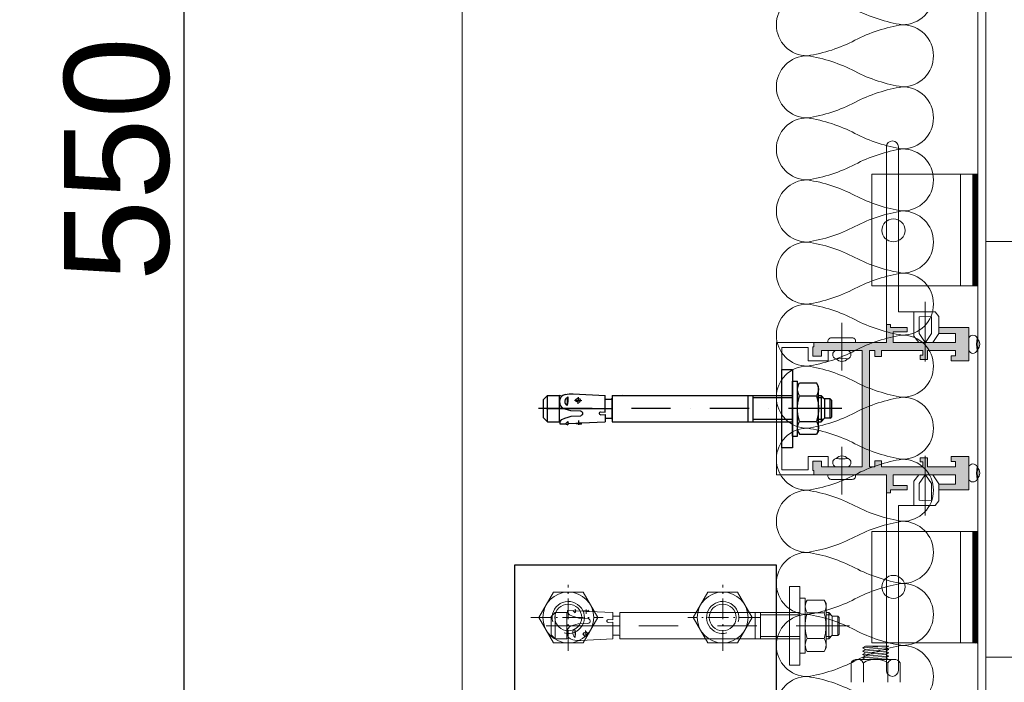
# Model space of a CAD drawing. Header units: millimetres. Extents: x 3652085 to 3778338, y -303702 to -273644.
# Tile 161 of 256: x 3679509 to 3679886, y -275873 to -275620. Entities that reach past the tile are written whole.
import ezdxf

# ---------------------------------------------------------------- set-up
doc = ezdxf.new("R2010")
doc.units = ezdxf.units.MM
doc.header["$PDMODE"] = 34
doc.linetypes.add('HIDDEN2', pattern=[4.7625, 3.175, -1.5875])
doc.linetypes.add('PKL', pattern=[6, 4, -1, 0, -1])
for name, color, linetype in [('!!!! BALCONY', 7, 'Continuous'), ('LOGO (ARCHAREA)', 7, 'Continuous'), ('N4PROFIILIT', 7, 'Continuous')]:
    doc.layers.add(name, color=color, linetype=linetype)
for name, color, linetype, lineweight in [('DETAIL    (HAUSART)', 110, 'Continuous', 5), ('DIM-03    (HAUSART)', 111, 'Continuous', 5), ('INSULATION (HAUSEART)', 31, 'Continuous', 15), ('SLAB    (HAUSART)', 8, 'Continuous', 20)]:
    doc.layers.add(name, color=color, linetype=linetype, lineweight=lineweight)
doc.styles.add('1-20 Eng HA', font='arial.ttf', dxfattribs={"height": 40})
doc.dimstyles.new('1-20 Eng HA', dxfattribs={"dimtxt": 40, "dimasz": 16, "dimexe": 16, "dimexo": 5, "dimgap": 5, "dimtad": 1, "dimdec": 0, "dimlfac": -1, "dimzin": 0, "dimdsep": 46, "dimtxsty": '1-20 Eng HA', "dimblk": 'OBLIQUE', "dimcen": 0.09, "dimdle": 16, "dimclrd": 256, "dimclre": 256, "dimclrt": 256, "dimadec": 0, "dimazin": 0, "dimtfac": 1, "dimtdec": 0, "dimtofl": 0, "dimtmove": 0, "dimatfit": 3, "dimldrblk": 'OBLIQUE', "dimfxl": 1, "dimtolj": 1, "dimtzin": 0, "dimlwe": 0, "dimarcsym": 0})
pattern_1 = [(225, (31171581.22297, -5169072.49272), (0.2245064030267, -0.2245064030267), []), (315, (31171581.22297, -5169072.49272), (0.6735192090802, -0.2245064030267), [0.79375, -0.47625])]

# ---------------------------------------------------------------- blocks, each defined once
blk = doc.blocks.new('A$C5DE97E85')
at = {"layer": 'N4PROFIILIT', "linetype": 'PKL', "lineweight": 0}
for p, q in [((0, 7.17), (0, -6.66)), ((-6.4, 0), (6.21, 0))]:
    blk.add_line(p, q, dxfattribs=at)
at = {"layer": 'N4PROFIILIT', "lineweight": 0}
for p, q in [((0, 5.63), (-4.86, 2.82)), ((0, 5.63), (4.86, 2.82)), ((-4.86, 2.82), (-4.86, 0)), ((4.86, 2.82), (4.86, 0)), ((-4.86, -2.82), (-4.86, 0)), ((4.86, -2.82), (4.86, 0)), ((0, -5.63), (-4.86, -2.82)), ((0, -5.63), (4.86, -2.82))]:
    blk.add_line(p, q, dxfattribs=at)
for radius in [4.86, 2.56]:
    blk.add_circle((0, 0), radius, dxfattribs=at)
blk.add_arc((0, 0), 3.07, 164.7449, 105.2551, dxfattribs=at)
blk = doc.blocks.new('_Oblique')
at = {"color": 0, "linetype": 'ByBlock', "lineweight": -2}
blk.add_line((-0.5, -0.5), (0.5, 0.5), dxfattribs=at)
blk = doc.blocks.new('*D216')
at = {"layer": 'Defpoints', "color": 0, "lineweight": 0, "transparency": 16777216}
for p in [(3679633.51, -275397.99), (3679572.06, -275947.99), (3679678.44, -275947.99)]:
    blk.add_point(p, dxfattribs=at)
at = {"layer": 'DIM-03    (HAUSART)', "lineweight": -2, "transparency": 16777216}
blk.add_line((3679572.06, -275381.99), (3679572.06, -275963.99), dxfattribs=at)
at = {"layer": 'DIM-03    (HAUSART)', "linetype": 'HIDDEN2', "lineweight": 0, "transparency": 16777216}
for p, q in [((3679628.51, -275397.99), (3679556.06, -275397.99)), ((3679673.44, -275947.99), (3679556.06, -275947.99))]:
    blk.add_line(p, q, dxfattribs=at)
at = {"layer": 'DIM-03    (HAUSART)', "lineweight": -2, "transparency": 16777216, "xscale": 16, "yscale": 16, "zscale": 16}
for p, rotation in [((3679572.06, -275397.99), 90), ((3679572.06, -275947.99), 270)]:
    blk.add_blockref('_Oblique', p, dxfattribs=dict(at, rotation=rotation))
at = {"layer": 'DIM-03    (HAUSART)', "transparency": 16777216, "insert": (3679546.64, -275672.99), "char_height": 40, "attachment_point": 5, "rotation": 90, "style": '1-20 Eng HA'}
blk.add_mtext('\\A1;550', dxfattribs=at)
blk = doc.blocks.new('Dubel_2')
for p, q in [((0, 15), (-4, 15)), ((-4, 15), (-4, -15)), ((0, -15), (0, 15)), ((-14, 8.5), (-13.25, 9.8)), ((-14, -8.5), (-14, 8.5)), ((-13.9, 8.25), (-14, 7.35)), ((-13.65, 9.05), (-13.9, 8.25)), ((-13.25, 9.8), (-13.65, 9.05)), ((-6.75, 9.8), (-13.25, 9.8)), ((-6.35, 9.05), (-6.75, 9.8)), ((-6, 8.5), (-6.75, 9.8)), ((-6.1, 8.25), (-6.35, 9.05)), ((-6, 7.35), (-6.1, 8.25)), ((-4, 10.5), (-6, 10.5)), ((-6, -10.5), (-6, 10.5)), ((-4, -10.5), (-4, 10.5)), ((-15, 5), (-16.34, 3.6)), ((-15.89, 4.1), (-14, 4.1)), ((-14, 5), (-15, 5)), ((-15, 5), (-15, -5)), ((-14, 7.35), (-13.9, 6.5)), ((-13.9, 6.5), (-13.65, 5.65)), ((-13.25, 4.9), (-13.7, 3)), ((-13.65, 5.65), (-13.25, 4.9)), ((-6.75, 4.9), (-13.25, 4.9)), ((-6.75, 4.9), (-6.35, 5.65)), ((-6.25, 3), (-6.75, 4.9)), ((-6.35, 5.65), (-6.1, 6.5)), ((-6.1, 6.5), (-6, 7.35)), ((64.83, 5), (-4, 5)), ((-4, 4.1), (11.05, 4.1)), ((11.05, 5), (11.05, -5)), ((13.05, 5), (13.05, -5)), ((60.98, 5.25), (60.98, 5.25)), ((64.83, 5), (64.83, -5)), ((64.83, 4), (64.93, 3.7)), ((64.83, -4), (64.83, 4)), ((79.67, 5.6), (67.53, 4.95)), ((67.53, -1.3), (67.53, 4.95)), ((77.22, 3.8), (76.87, 3.1)), ((78.12, 3.95), (77.22, 3.8)), ((77.87, 1.8), (77.72, 4.4)), ((78.72, 3.45), (78.12, 3.95)), ((81.22, 5.6), (79.67, 5.6)), ((82.77, 5.35), (81.22, 5.6)), ((81.82, 4.5), (81.77, 2.8)), ((82.32, 4.05), (81.82, 4.5)), ((82.02, 1.15), (81.82, 4.5)), ((82.67, 3.5), (82.32, 4.05)), ((82.77, 5.35), (83.62, 5.05)), ((83.62, 5.05), (84.37, 4.45)), ((84.02, 4.8), (85.02, 5)), ((84.37, 4.45), (84.82, 3.6)), ((89.52, 5), (85.02, 5)), ((85.02, 5), (85.02, -5)), ((91.02, 3.5), (89.52, 5)), ((89.52, -5), (89.52, 5)), ((-22.89, 0), (-2.5, 0)), ((-18.94, 3.2), (-18.44, 3.7)), ((-18.94, 3.2), (-18.94, -3.2)), ((-18.44, -3.7), (-18.44, 3.7)), ((-18.44, 3.7), (-16.34, 3.7)), ((-16.34, 3.6), (-16.34, -3.6)), ((-13.7, 3), (-13.95, 1)), ((-13.95, 1), (-13.95, -1)), ((-6, 1), (-6.25, 3)), ((-6, -1), (-6, 1)), ((5, 0), (5, 0)), ((12.5, 0), (27.49, 0)), ((34.99, 0), (34.99, 0)), ((42.49, 0), (57.48, 0)), ((64.93, 3.7), (65.18, 3.6)), ((89.97, 0), (64.98, 0)), ((64.98, 0), (64.98, 0)), ((67.53, 3.6), (65.18, 3.6)), ((72.48, 0), (92.92, 0)), ((79.17, 3.25), (76.47, 3.1)), ((76.87, 3.1), (77.62, 2.35)), ((77.62, 2.35), (78.62, 2.75)), ((78.62, 2.75), (78.72, 3.45)), ((81.77, 2.8), (82.02, 1.15)), ((82.02, 1.15), (82.47, 1.6)), ((82.47, 1.6), (82.72, 2.2)), ((83.87, 0.3), (82.47, -0.2)), ((82.77, 2.85), (82.67, 3.5)), ((82.72, 2.2), (82.77, 2.85)), ((84.67, 1.2), (83.87, 0.3)), ((84.97, 2.65), (84.67, 1.2)), ((84.82, 3.6), (84.97, 2.65)), ((91.02, -3.5), (91.02, 3.5)), ((92.92, 0), (92.92, 0)), ((-18.44, -3.7), (-18.94, -3.2)), ((-18.44, -3.7), (-16.34, -3.7)), ((-15, -5), (-16.34, -3.6)), ((-13.95, -1), (-13.7, -2.95)), ((-13.7, -2.95), (-13.25, -4.9)), ((-6.75, -4.9), (-6.25, -2.95)), ((-6.25, -2.95), (-6, -1)), ((64.93, -3.7), (64.83, -4)), ((65.18, -3.6), (64.93, -3.7)), ((67.53, -3.6), (65.18, -3.6)), ((69.23, -1.2), (67.53, -1.3)), ((69.23, -2.4), (67.53, -2.3)), ((67.53, -2.3), (67.53, -5.05)), ((69.53, -1.35), (69.23, -1.2)), ((69.23, -2.4), (69.53, -2.25)), ((69.73, -1.65), (69.53, -1.35)), ((69.53, -2.25), (69.73, -1.95)), ((69.73, -1.95), (69.73, -1.65)), ((76.17, -1.55), (76.12, -1.9)), ((76.12, -1.9), (76.22, -2.25)), ((76.32, -1.2), (76.17, -1.55)), ((76.22, -2.25), (76.47, -2.55)), ((76.62, -1), (76.32, -1.2)), ((76.47, -2.55), (76.77, -2.7)), ((76.97, -0.9), (76.62, -1)), ((80.52, -2.9), (76.77, -2.7)), ((80.77, -0.7), (76.97, -0.9)), ((81.67, -3.3), (80.52, -2.9)), ((81.62, -0.45), (80.77, -0.7)), ((82.47, -0.2), (81.62, -0.45)), ((82.87, -3.65), (81.67, -3.3)), ((84.02, -4.15), (82.87, -3.65)), ((89.52, -5), (91.02, -3.5)), ((-15.89, -4.1), (-14, -4.1)), ((-14, -5), (-15, -5)), ((-13.9, -6.5), (-14, -7.35)), ((-14, -7.35), (-13.9, -8.2)), ((-13.65, -5.65), (-13.9, -6.5)), ((-13.25, -4.9), (-13.65, -5.65)), ((-6.75, -4.9), (-13.25, -4.9)), ((-6.35, -5.65), (-6.75, -4.9)), ((-6.1, -6.5), (-6.35, -5.65)), ((-6, -7.35), (-6.1, -6.5)), ((-6.1, -8.2), (-6, -7.35)), ((-4, -4.1), (11.05, -4.1)), ((64.83, -5), (-4, -5)), ((13, -5), (13.05, -5)), ((76.57, -5.45), (67.53, -5.05)), ((76.62, -5.5), (76.57, -5.45)), ((76.67, -5.55), (76.62, -5.5)), ((77.67, -5.45), (76.67, -5.45)), ((76.67, -5.55), (76.72, -5.9)), ((78.62, -5.65), (76.72, -5.9)), ((77.72, -4.55), (77.67, -6.25)), ((78.62, -5.55), (77.67, -5.45)), ((78.72, -5.55), (78.62, -5.65)), ((81.62, -5.7), (78.72, -5.55)), ((81.82, -4.95), (81.62, -5.7)), ((81.62, -5.7), (81.72, -6.2)), ((81.82, -4.95), (81.72, -6.2)), ((82.62, -5.75), (81.72, -6.2)), ((82.62, -5.75), (81.82, -4.95)), ((84.77, -5.85), (82.62, -5.75)), ((84.82, -5.05), (84.02, -4.15)), ((84.82, -5.05), (84.77, -5.85)), ((84.82, -4.95), (85.02, -5)), ((89.52, -5), (85.02, -5)), ((-14, -8.5), (-13.25, -9.8)), ((-13.9, -8.2), (-13.65, -9.05)), ((-13.65, -9.05), (-13.25, -9.8)), ((-6.75, -9.8), (-13.25, -9.8)), ((-6, -8.5), (-6.75, -9.8)), ((-6.75, -9.8), (-6.35, -9.05)), ((-6.35, -9.05), (-6.1, -8.2)), ((-4, -10.5), (-6, -10.5)), ((-4, -15), (0, -15))]:
    blk.add_line(p, q)
blk = doc.blocks.new('*U190')
at = {"color": 7, "linetype": 'Continuous', "lineweight": 0}
for points in [[(0, 15), (4, 15)], [(0, -14.99), (0, 15)], [(4, 15), (4, -14.99)], [(4, 10.5), (6, 10.5)], [(4, -10.5), (4, 10.5)], [(6, -10.5), (6, 10.5)], [(6, 8.5), (6.75, 9.8)], [(6, 7.35), (6.1, 8.25)], [(6.1, 8.25), (6.35, 9.05)], [(6.35, 9.05), (6.75, 9.8)], [(6.75, 9.8), (13.25, 9.8)], [(13.25, 9.8), (13.65, 9.05)], [(14, 8.5), (13.25, 9.8)], [(13.65, 9.05), (13.9, 8.25)], [(13.9, 8.25), (14, 7.35)], [(14, -8.5), (14, 8.5)], [(-91.02, 3.5), (-89.52, 5)], [(-89.52, 5), (-85.02, 5)], [(-89.52, -5), (-89.52, 5)], [(-84.02, 4.8), (-85.02, 5)], [(-85.02, 5), (-85.02, -5)], [(-84.37, 4.45), (-84.82, 3.6)], [(-83.62, 5.05), (-84.37, 4.45)], [(-82.77, 5.35), (-83.62, 5.05)], [(-82.77, 5.35), (-81.22, 5.6)], [(-82.67, 3.5), (-82.32, 4.05)], [(-82.32, 4.05), (-81.82, 4.5)], [(-82.02, 1.15), (-81.82, 4.5)], [(-81.82, 4.5), (-81.77, 2.8)], [(-81.22, 5.6), (-79.67, 5.6)], [(-79.67, 5.6), (-67.53, 4.95)], [(-78.72, 3.45), (-78.12, 3.95)], [(-78.12, 3.95), (-77.22, 3.8)], [(-77.87, 1.8), (-77.72, 4.4)], [(-77.22, 3.8), (-76.87, 3.1)], [(-67.53, -1.3), (-67.53, 4.95)], [(-64.83, 4), (-64.93, 3.7)], [(-64.83, 5), (-64.83, -5)], [(-64.83, 5), (4, 5)], [(-64.83, -4), (-64.83, 4)], [(-13.05, 5), (-13.05, -5)], [(-11.05, 5), (-11.05, -5)], [(4, 4.1), (-11.05, 4.1)], [(6.1, 6.5), (6, 7.35)], [(6.35, 5.65), (6.1, 6.5)], [(6.25, 3), (6.75, 4.9)], [(6.75, 4.9), (6.35, 5.65)], [(6.75, 4.9), (13.25, 4.9)], [(13.65, 5.65), (13.25, 4.9)], [(13.25, 4.9), (13.7, 3)], [(13.9, 6.5), (13.65, 5.65)], [(14, 7.35), (13.9, 6.5)], [(14, 5), (15, 5)], [(15.89, 4.1), (14, 4.1)], [(15, 5), (16.34, 3.6)], [(15, 5), (15, -5)], [(-72.48, 0), (-92.92, 0)], [(-91.02, -3.5), (-91.02, 3.5)], [(-89.97, 0), (-64.98, 0)], [(-84.82, 3.6), (-84.97, 2.65)], [(-84.97, 2.65), (-84.67, 1.2)], [(-84.67, 1.2), (-83.87, 0.3)], [(-83.87, 0.3), (-82.47, -0.2)], [(-82.77, 2.85), (-82.67, 3.5)], [(-82.72, 2.2), (-82.77, 2.85)], [(-82.47, 1.6), (-82.72, 2.2)], [(-82.02, 1.15), (-82.47, 1.6)], [(-81.77, 2.8), (-82.02, 1.15)], [(-79.17, 3.25), (-76.47, 3.1)], [(-78.62, 2.75), (-78.72, 3.45)], [(-77.62, 2.35), (-78.62, 2.75)], [(-76.87, 3.1), (-77.62, 2.35)], [(-67.53, 3.6), (-65.18, 3.6)], [(-64.93, 3.7), (-65.18, 3.6)], [(-42.49, 0), (-57.48, 0)], [(-12.5, 0), (-27.49, 0)], [(22.89, 0), (2.5, 0)], [(6, 1), (6.25, 3)], [(6, -1), (6, 1)], [(13.7, 3), (13.95, 1)], [(13.95, 1), (13.95, -1)], [(18.44, 3.7), (16.34, 3.7)], [(16.34, 3.6), (16.34, -3.6)], [(18.94, 3.2), (18.44, 3.7)], [(18.44, -3.7), (18.44, 3.7)], [(18.94, 3.2), (18.94, -3.2)], [(-89.52, -5), (-91.02, -3.5)], [(-84.02, -4.15), (-82.87, -3.65)], [(-82.87, -3.65), (-81.67, -3.3)], [(-82.47, -0.2), (-81.62, -0.45)], [(-81.67, -3.3), (-80.52, -2.9)], [(-81.62, -0.45), (-80.77, -0.7)], [(-80.77, -0.7), (-76.97, -0.9)], [(-80.52, -2.9), (-76.77, -2.7)], [(-76.97, -0.9), (-76.62, -1)], [(-76.47, -2.55), (-76.77, -2.7)], [(-76.62, -1), (-76.32, -1.2)], [(-76.22, -2.25), (-76.47, -2.55)], [(-76.32, -1.2), (-76.17, -1.55)], [(-76.12, -1.9), (-76.22, -2.25)], [(-76.17, -1.55), (-76.12, -1.9)], [(-69.73, -1.65), (-69.53, -1.35)], [(-69.73, -1.95), (-69.73, -1.65)], [(-69.53, -2.25), (-69.73, -1.95)], [(-69.53, -1.35), (-69.23, -1.2)], [(-69.23, -2.4), (-69.53, -2.25)], [(-69.23, -1.2), (-67.53, -1.3)], [(-69.23, -2.4), (-67.53, -2.3)], [(-67.53, -2.3), (-67.53, -5.05)], [(-67.53, -3.6), (-65.18, -3.6)], [(-65.18, -3.6), (-64.93, -3.7)], [(-64.93, -3.7), (-64.83, -4)], [(6.25, -2.95), (6, -1)], [(6.75, -4.9), (6.25, -2.95)], [(13.7, -2.95), (13.25, -4.9)], [(13.95, -1), (13.7, -2.95)], [(15, -5), (16.34, -3.6)], [(18.44, -3.7), (16.34, -3.7)], [(18.44, -3.7), (18.94, -3.2)], [(-89.52, -5), (-85.02, -5)], [(-84.82, -4.95), (-85.02, -5)], [(-84.82, -5.05), (-84.02, -4.15)], [(-84.82, -5.05), (-84.77, -5.85)], [(-84.77, -5.85), (-82.62, -5.75)], [(-82.62, -5.75), (-81.82, -4.95)], [(-82.62, -5.75), (-81.72, -6.2)], [(-81.82, -4.95), (-81.62, -5.7)], [(-81.82, -4.95), (-81.72, -6.2)], [(-81.62, -5.7), (-81.72, -6.2)], [(-81.62, -5.7), (-78.72, -5.55)], [(-78.72, -5.55), (-78.62, -5.65)], [(-78.62, -5.55), (-77.67, -5.45)], [(-78.62, -5.65), (-76.72, -5.9)], [(-77.72, -4.55), (-77.67, -6.25)], [(-77.67, -5.45), (-76.67, -5.45)], [(-76.67, -5.55), (-76.72, -5.9)], [(-76.67, -5.55), (-76.62, -5.5)], [(-76.62, -5.5), (-76.57, -5.45)], [(-76.57, -5.45), (-67.53, -5.05)], [(-64.83, -5), (4, -5)], [(-13, -5), (-13.05, -5)], [(4, -4.1), (-11.05, -4.1)], [(6, -7.35), (6.1, -6.5)], [(6.1, -8.2), (6, -7.35)], [(6.1, -6.5), (6.35, -5.65)], [(6.35, -5.65), (6.75, -4.9)], [(6.75, -4.9), (13.25, -4.9)], [(13.25, -4.9), (13.65, -5.65)], [(13.65, -5.65), (13.9, -6.5)], [(13.9, -6.5), (14, -7.35)], [(14, -7.35), (13.9, -8.2)], [(15.89, -4.1), (14, -4.1)], [(14, -5), (15, -5)], [(4, -10.5), (6, -10.5)], [(6, -8.5), (6.75, -9.8)], [(6.35, -9.05), (6.1, -8.2)], [(6.75, -9.8), (6.35, -9.05)], [(6.75, -9.8), (13.25, -9.8)], [(14, -8.5), (13.25, -9.8)], [(13.65, -9.05), (13.25, -9.8)], [(13.9, -8.2), (13.65, -9.05)], [(4, -14.99), (0, -14.99)]]:
    blk.add_lwpolyline(points, dxfattribs=at)

msp = doc.modelspace()

# ---------------------------------------------------------------- hatches: boundary and pattern name
at = {"layer": '!!!! BALCONY', "linetype": 'Continuous', "lineweight": 13}
h = msp.add_hatch(dxfattribs=at)
h.set_pattern_fill('NET', color=252, scale=50, angle=360, style=0)
h.set_pattern_definition([(360, (3876703.29, -411435.73), (8e-14, 158.75), []), (90, (3876703.29, -411435.73), (-158.75, 9e-14), [])])
edge = h.paths.add_edge_path()
edge.add_line((3680526.49, -277142.43), (3680641.23, -277142.43))
edge.add_line((3680641.23, -277142.43), (3680641.23, -277007.45))
edge.add_line((3680641.23, -277007.45), (3680641.23, -277001.38))
edge.add_line((3680641.23, -277001.38), (3680641.23, -276991.38))
edge.add_line((3680641.23, -276991.38), (3680641.23, -276968.2))
edge.add_line((3680641.23, -276968.2), (3680641.23, -276542.2))
edge.add_line((3680641.23, -276542.2), (3680641.23, -276515.38))
edge.add_line((3680641.23, -276515.38), (3680641.23, -276491.8))
edge.add_line((3680641.23, -276491.8), (3680641.23, -276468.46))
edge.add_line((3680641.23, -276468.46), (3680641.23, -276300.34))
edge.add_line((3680641.23, -276300.34), (3680641.23, -276257.42))
edge.add_line((3680641.23, -276257.42), (3680641.23, -275991.99))
edge.add_line((3680641.23, -275991.99), (3680641.23, -275859.99))
edge.add_line((3680641.23, -275859.99), (3680641.23, -275327.99))
edge.add_line((3680641.23, -275327.99), (3679924.56, -275327.99))
edge.add_line((3679924.56, -275327.99), (3679878.45, -275327.99))
edge.add_line((3679878.45, -275327.99), (3679878.45, -275961))
edge.add_line((3679878.45, -275961), (3679798.43, -275961))
edge.add_line((3679798.43, -275961), (3679798.43, -275991.99))
edge.add_line((3679798.43, -275991.99), (3679798.43, -275991.99))
edge.add_line((3679798.43, -275991.99), (3679798.44, -276019.38))
edge.add_line((3679798.44, -276019.38), (3679798.45, -276671.49))
edge.add_line((3679798.45, -276671.49), (3679798.46, -276673.23))
edge.add_line((3679798.46, -276673.23), (3679798.46, -276714.99))
edge.add_line((3679798.46, -276714.99), (3679798.46, -276721.77))
edge.add_line((3679798.46, -276721.77), (3679798.45, -276728.49))
edge.add_line((3679798.45, -276728.49), (3679798.45, -276744.99))
edge.add_line((3679798.45, -276744.99), (3679798.47, -276744.99))
edge.add_arc((3679799.97, -276747.57), 2.99, 60.6662, 120.1949, ccw=False)
edge.add_line((3679801.43, -276744.97), (3679801.43, -276744.99))
edge.add_line((3679801.43, -276744.99), (3679810.63, -276744.99))
edge.add_line((3679810.63, -276744.99), (3679810.64, -276744.99))
edge.add_line((3679810.64, -276744.99), (3679819.54, -276744.99))
edge.add_line((3679819.54, -276744.99), (3679819.54, -276744.99))
edge.add_line((3679819.54, -276744.99), (3679822.77, -276744.99))
edge.add_line((3679822.77, -276744.99), (3679822.77, -276744.99))
edge.add_line((3679822.77, -276744.99), (3679828.1, -276744.99))
edge.add_line((3679828.1, -276744.99), (3679828.1, -276744.99))
edge.add_line((3679828.1, -276744.99), (3679831.24, -276744.99))
edge.add_line((3679831.24, -276744.99), (3679831.24, -276744.99))
edge.add_line((3679831.24, -276744.99), (3679836.94, -276744.99))
edge.add_line((3679836.94, -276744.99), (3679836.94, -276744.99))
edge.add_line((3679836.94, -276744.99), (3679844.54, -276744.99))
edge.add_line((3679844.54, -276744.99), (3679844.54, -276744.99))
edge.add_line((3679844.54, -276744.99), (3679854.98, -276744.99))
edge.add_line((3679854.98, -276744.99), (3679854.98, -276744.99))
edge.add_line((3679854.98, -276744.99), (3679856.86, -276744.99))
edge.add_line((3679856.86, -276744.99), (3679858.63, -276744.99))
edge.add_line((3679858.63, -276744.99), (3679863.56, -276744.99))
edge.add_line((3679863.56, -276744.99), (3679872.45, -276744.99))
edge.add_line((3679872.45, -276744.99), (3679878.45, -276744.99))
edge.add_line((3679878.45, -276744.99), (3679878.45, -276977.99))
edge.add_line((3679878.45, -276977.99), (3680487.9, -276977.99))
edge.add_line((3680487.9, -276977.99), (3680487.9, -277142.43))
edge.add_line((3680487.9, -277142.43), (3680526.49, -277142.43))
at = {"layer": 'DETAIL    (HAUSART)'}
h = msp.add_hatch(dxfattribs=at)
h.set_pattern_fill('ANSI38', color=0, scale=0.1, angle=180)
h.set_pattern_definition(pattern_1)
h.paths.add_polyline_path([(3679875.44, -275678.76), (3679873.44, -275678.76), (3679873.44, -275721.34), (3679875.44, -275721.34)])
h = msp.add_hatch(color=0, dxfattribs=at)
h.set_gradient(color1=(51, 51, 51), color2=(0, 0, 0), one_color=1, name='HEMISPHERICAL')
h.paths.add_polyline_path([(3679812.79, -275793.52), (3679812.79, -275791.84), (3679812.34, -275791.84), (3679812.34, -275788.27), (3679815.66, -275788.27), (3679815.66, -275790.48), (3679828.48, -275790.48), (3679831.25, -275790.48), (3679831.25, -275746.02), (3679828.48, -275746.02), (3679815.66, -275746.02), (3679815.66, -275748.23), (3679812.34, -275748.23), (3679812.34, -275744.66), (3679812.79, -275744.66), (3679812.79, -275742.98), (3679828.48, -275742.98), (3679840.49, -275742.98), (3679840.49, -275736.09), (3679842, -275736.09), (3679842, -275737.28), (3679848.42, -275737.28), (3679848.42, -275738.93), (3679843.03, -275738.93), (3679843.03, -275742.98), (3679843.49, -275742.98), (3679866.87, -275742.98), (3679866.87, -275739.57), (3679860.5, -275739.57), (3679860.5, -275737.3), (3679871.92, -275737.3), (3679871.92, -275749.99), (3679865.22, -275749.99), (3679865.22, -275748.1), (3679866.92, -275748.1), (3679866.92, -275746.02), (3679856.19, -275746.02), (3679856.19, -275749.49), (3679853.42, -275749.49), (3679853.42, -275747.88), (3679854.34, -275747.88), (3679854.34, -275746.02), (3679843.49, -275746.02), (3679838.54, -275746.02), (3679838.54, -275748.3), (3679836.1, -275748.3), (3679836.1, -275746.02), (3679834, -275746.02), (3679834, -275790.48), (3679836.1, -275790.48), (3679836.1, -275788.2), (3679838.54, -275788.2), (3679838.54, -275790.48), (3679843.49, -275790.48), (3679854.34, -275790.48), (3679854.34, -275788.62), (3679853.42, -275788.62), (3679853.42, -275787.01), (3679856.19, -275787.01), (3679856.19, -275790.48), (3679866.92, -275790.48), (3679866.92, -275788.4), (3679865.22, -275788.4), (3679865.22, -275786.51), (3679871.92, -275786.51), (3679871.92, -275799.21), (3679860.5, -275799.21), (3679860.5, -275797.04), (3679866.87, -275797.04), (3679866.87, -275793.52), (3679843.49, -275793.52), (3679843.03, -275793.52), (3679843.03, -275797.57), (3679848.42, -275797.57), (3679848.42, -275799.22), (3679842, -275799.22), (3679842, -275800.41), (3679840.49, -275800.41), (3679840.49, -275793.52), (3679828.48, -275793.52)])
h = msp.add_hatch(dxfattribs=at)
h.set_pattern_fill('ANSI38', color=0, scale=0.1, angle=180)
h.set_pattern_definition(pattern_1)
h.paths.add_polyline_path([(3679875.44, -275857.74), (3679873.44, -275857.74), (3679873.44, -275815.16), (3679875.44, -275815.16)])

# ---------------------------------------------------------------- linework, layer by layer
at = {"color": 0, "lineweight": 0}
for p, q in [((3679831.36, -275859.63, -0.54), (3679837.23, -275859.27, -0.54)), ((3679831.36, -275860.88, -0.54), (3679841.35, -275860.26, -0.54)), ((3679840.27, -275859.63, -0.54), (3679832.44, -275860.26, -0.54)), ((3679840.27, -275860.88, -0.54), (3679832.44, -275861.51, -0.54)), ((3679843.39, -275864.01, -0.54), (3679829.32, -275864.01, -0.54)), ((3679831.36, -275862.13, -0.54), (3679841.35, -275861.51, -0.54)), ((3679831.36, -275863.38, -0.54), (3679841.35, -275862.76, -0.54)), ((3679840.27, -275862.13, -0.54), (3679832.44, -275862.76, -0.54)), ((3679840.27, -275863.38, -0.54), (3679832.44, -275864.01, -0.54)), ((3679826.98, -275865.26, -0.54), (3679826.98, -275872.75, -0.54)), ((3679831.67, -275865.26, -0.54), (3679831.67, -275872.75, -0.54)), ((3679841.04, -275865.26, -0.54), (3679841.04, -275872.75, -0.54)), ((3679845.73, -275865.26, -0.54), (3679845.73, -275872.75, -0.54))]:
    msp.add_line(p, q, dxfattribs=at)
at = {"color": 0, "linetype": 'Continuous', "lineweight": 0, "elevation": -0.54}
msp.add_lwpolyline([(3679878.45, -275203.99), (3679875.45, -275203.99), (3679875.45, -275961), (3679878.45, -275961), (3679878.45, -275203.99)], close=True, dxfattribs=at)
at = {"color": 0, "lineweight": 0, "elevation": -0.54}
msp.add_lwpolyline([(3679841.35, -275864.01), (3679840.27, -275863.38), (3679841.35, -275862.76), (3679840.27, -275862.13), (3679841.35, -275861.51), (3679840.27, -275860.88), (3679841.35, -275860.26), (3679840.27, -275859.63), (3679841.35, -275859.01), (3679832.44, -275859.01), (3679831.36, -275859.63), (3679832.44, -275860.26), (3679831.36, -275860.88), (3679832.44, -275861.51), (3679831.36, -275862.13), (3679832.44, -275862.76), (3679831.36, -275863.38), (3679832.44, -275864.01)], dxfattribs=at)
at = {"lineweight": 0}
for centre, radius, start, end in [((3679829.32, -275866.83, -0.54), 2.82, 33.8901, 146.1099), ((3679836.36, -275873.43, -0.54), 9.42, 60.1582, 119.8418), ((3679843.39, -275866.83, -0.54), 2.82, 33.8901, 146.1099)]:
    msp.add_arc(centre, radius, start, end, dxfattribs=at)
at = {"layer": 'DETAIL    (HAUSART)', "color": 0}
for p, q in [((3679840.49, -275721.34, 0.02), (3679840.49, -275678.76, 0.02)), ((3679845.05, -275721.34, 0.02), (3679845.05, -275678.76, 0.02)), ((3679868.8, -275678.76, 0.02), (3679868.8, -275721.34, 0.02)), ((3679855.29, -275750.22, 0.02), (3679855.29, -275727.41, 0.02)), ((3679845.05, -275731.25, 0.02), (3679850.99, -275731.25, 0.02)), ((3679823.42, -275735.5, 0.02), (3679823.42, -275753.72, 0.02)), ((3679819.43, -275741.25, 0.02), (3679827.39, -275741.25, 0.02)), ((3679823.42, -275801, 0.02), (3679823.42, -275782.78, 0.02)), ((3679855.29, -275786.28, 0.02), (3679855.29, -275809.09, 0.02)), ((3679819.43, -275795.25, 0.02), (3679827.39, -275795.25, 0.02)), ((3679845.05, -275805.25, 0.02), (3679850.99, -275805.25, 0.02)), ((3679840.49, -275815.16, 0.02), (3679840.49, -275857.74, 0.02)), ((3679845.05, -275815.16, 0.02), (3679845.05, -275857.74, 0.02)), ((3679868.8, -275857.74, 0.02), (3679868.8, -275815.16, 0.02))]:
    msp.add_line(p, q, dxfattribs=at)
at = {"layer": 'DETAIL    (HAUSART)', "color": 0, "elevation": 0.02}
for points in [[(3679840.49, -275678.76), (3679840.49, -275668.3, -1), (3679845.05, -275668.3), (3679845.05, -275678.76)], [(3679840.49, -275857.74), (3679840.49, -275868.2, 1), (3679845.05, -275868.2), (3679845.05, -275857.74)]]:
    msp.add_lwpolyline(points, format="xyb", dxfattribs=at)
for points in [[(3679834.9, -275678.76), (3679834.9, -275721.34), (3679873.44, -275721.34), (3679873.44, -275678.76)], [(3679873.44, -275678.76), (3679873.44, -275721.34), (3679875.44, -275721.34), (3679875.44, -275678.76)], [(3679812.79, -275793.52), (3679812.79, -275791.84), (3679812.34, -275791.84), (3679812.34, -275788.27), (3679815.66, -275788.27), (3679815.66, -275790.48), (3679828.48, -275790.48), (3679831.25, -275790.48), (3679831.25, -275746.02), (3679828.48, -275746.02), (3679815.66, -275746.02), (3679815.66, -275748.23), (3679812.34, -275748.23), (3679812.34, -275744.66), (3679812.79, -275744.66), (3679812.79, -275742.98), (3679828.48, -275742.98), (3679840.49, -275742.98), (3679840.49, -275736.09), (3679842, -275736.09), (3679842, -275737.28), (3679848.42, -275737.28), (3679848.42, -275738.93), (3679843.03, -275738.93), (3679843.03, -275742.98), (3679843.49, -275742.98), (3679866.87, -275742.98), (3679866.87, -275739.57), (3679860.5, -275739.57), (3679860.5, -275737.3), (3679871.92, -275737.3), (3679871.92, -275749.99), (3679865.22, -275749.99), (3679865.22, -275748.1), (3679866.92, -275748.1), (3679866.92, -275746.02), (3679856.19, -275746.02), (3679856.19, -275749.49), (3679853.42, -275749.49), (3679853.42, -275747.88), (3679854.34, -275747.88), (3679854.34, -275746.02), (3679843.49, -275746.02), (3679838.54, -275746.02), (3679838.54, -275748.3), (3679836.1, -275748.3), (3679836.1, -275746.02), (3679834, -275746.02), (3679834, -275790.48), (3679836.1, -275790.48), (3679836.1, -275788.2), (3679838.54, -275788.2), (3679838.54, -275790.48), (3679843.49, -275790.48), (3679854.34, -275790.48), (3679854.34, -275788.62), (3679853.42, -275788.62), (3679853.42, -275787.01), (3679856.19, -275787.01), (3679856.19, -275790.48), (3679866.92, -275790.48), (3679866.92, -275788.4), (3679865.22, -275788.4), (3679865.22, -275786.51), (3679871.92, -275786.51), (3679871.92, -275799.21), (3679860.5, -275799.21), (3679860.5, -275797.04), (3679866.87, -275797.04), (3679866.87, -275793.52), (3679843.49, -275793.52), (3679843.03, -275793.52), (3679843.03, -275797.57), (3679848.42, -275797.57), (3679848.42, -275799.22), (3679842, -275799.22), (3679842, -275800.41), (3679840.49, -275800.41), (3679840.49, -275793.52), (3679828.48, -275793.52), (3679812.79, -275793.52)], [(3679834.9, -275857.74), (3679834.9, -275815.16), (3679873.44, -275815.16), (3679873.44, -275857.74)], [(3679873.44, -275857.74), (3679873.44, -275815.16), (3679875.44, -275815.16), (3679875.44, -275857.74)]]:
    msp.add_lwpolyline(points, close=True, dxfattribs=at)
for points in [[(3679840.49, -275736.09), (3679840.49, -275735.5), (3679840.49, -275721.34)], [(3679845.05, -275721.34), (3679845.05, -275731.25)], [(3679850.99, -275731.25), (3679850.99, -275731.25), (3679859.11, -275731.25), (3679860.5, -275733.04), (3679860.5, -275737.3), (3679860.5, -275737.3), (3679860.5, -275737.3)], [(3679850.99, -275731.25), (3679850.99, -275740.55), (3679852.85, -275742.98), (3679856.19, -275742.98), (3679858.26, -275742.98), (3679860.5, -275739.57)], [(3679855.29, -275733.09), (3679852.93, -275733.25), (3679852.93, -275739.62), (3679855.23, -275742.98)], [(3679855.29, -275733.09), (3679857.65, -275733.25), (3679857.65, -275739.62), (3679855.36, -275742.98)], [(3679798.45, -275742.98), (3679798.45, -275793.52), (3679812.79, -275793.52), (3679812.79, -275791.84), (3679812.34, -275791.84), (3679812.34, -275788.27), (3679815.66, -275788.27), (3679815.66, -275790.48), (3679818.29, -275790.48), (3679818.29, -275786.49), (3679810.57, -275786.49), (3679810.57, -275791.58), (3679800.55, -275791.58), (3679800.55, -275744.92), (3679810.57, -275744.92), (3679810.57, -275750.01), (3679818.29, -275750.01), (3679818.29, -275746.02), (3679815.66, -275746.02), (3679815.66, -275748.23), (3679812.34, -275748.23), (3679812.34, -275744.66), (3679812.79, -275744.66), (3679812.79, -275742.98), (3679798.45, -275742.98)], [(3679850.99, -275805.25), (3679850.99, -275795.95), (3679852.85, -275793.52), (3679856.19, -275793.52), (3679858.26, -275793.52), (3679860.5, -275796.93)], [(3679855.29, -275803.41), (3679852.93, -275803.25), (3679852.93, -275796.88), (3679855.23, -275793.52)], [(3679855.29, -275803.41), (3679857.65, -275803.25), (3679857.65, -275796.88), (3679855.36, -275793.52)], [(3679840.49, -275800.41), (3679840.49, -275801), (3679840.49, -275815.16)], [(3679850.99, -275805.25), (3679850.99, -275805.25), (3679859.11, -275805.25), (3679860.5, -275803.46), (3679860.5, -275799.21), (3679860.5, -275799.21), (3679860.5, -275799.21)], [(3679845.05, -275815.16), (3679845.05, -275805.25)]]:
    msp.add_lwpolyline(points, dxfattribs=at)
for points in [[(3679871.92, -275746.03), (3679871.92, -275741.26, -0.633904), (3679875.14, -275741.26, 0.093271), (3679875.14, -275746.03, -0.698074), (3679871.92, -275746.03), (3679871.92, -275741.26)], [(3679821.11, -275746.02), (3679825.88, -275746.02, -0.633904), (3679825.88, -275749.24, 0.093271), (3679821.11, -275749.24, -0.698074), (3679821.11, -275746.02), (3679825.88, -275746.02)], [(3679821.11, -275790.48), (3679825.88, -275790.48, 0.633904), (3679825.88, -275787.26, -0.093271), (3679821.11, -275787.26, 0.698074), (3679821.11, -275790.48), (3679825.88, -275790.48)], [(3679821.11, -275790.48), (3679825.88, -275790.48, 0.633904), (3679825.88, -275787.26, -0.093271), (3679821.11, -275787.26, 0.698074), (3679821.11, -275790.48), (3679825.88, -275790.48)], [(3679871.92, -275790.47), (3679871.92, -275795.24, 0.633904), (3679875.14, -275795.24, -0.093271), (3679875.14, -275790.47, 0.698074), (3679871.92, -275790.47), (3679871.92, -275795.24)]]:
    msp.add_lwpolyline(points, format="xyb", close=True, dxfattribs=at)
at = {"layer": 'DETAIL    (HAUSART)', "color": 0}
for centre in [(3679843.18, -275700.17, 0.02), (3679843.18, -275836.33, 0.02)]:
    msp.add_circle(centre, 4.41, dxfattribs=at)
for centre, radius, start, end in [((3679819.36, -275742.52, 0.02), 1.27, 86.6408, 201.5113), ((3679827.46, -275742.52, 0.02), 1.27, 338.4887, 93.3592), ((3679873.33, -275743.64, 0.02), 2.79, 309.3583, 50.6417), ((3679821.7, -275747.63, 0.02), 1.72, 110.1734, 249.8266), ((3679823.49, -275761.91, 0.02), 12.89, 79.3428, 100.6572), ((3679823.49, -275747.43, 0.02), 2.79, 219.3583, 320.6417), ((3679821.7, -275788.87, 0.02), 1.72, 110.1734, 249.8266), ((3679821.7, -275788.87, 0.02), 1.72, 110.1734, 249.8266), ((3679823.49, -275774.59, 0.02), 12.89, 259.3428, 280.6572), ((3679823.49, -275774.59, 0.02), 12.89, 259.3428, 280.6572), ((3679823.49, -275789.07, 0.02), 2.79, 39.3583, 140.6417), ((3679823.49, -275789.07, 0.02), 2.79, 39.3583, 140.6417), ((3679819.36, -275793.99, 0.02), 1.27, 158.4887, 273.3592), ((3679827.46, -275793.99, 0.02), 1.27, 266.6408, 21.5113), ((3679827.46, -275793.99, 0.02), 1.27, 266.6408, 21.5113), ((3679873.33, -275792.86, 0.02), 2.79, 309.3583, 50.6417)]:
    msp.add_arc(centre, radius, start, end, dxfattribs=at)
at = {"layer": 'INSULATION (HAUSEART)', "elevation": -0.54}
for points in [[(3679828.44, -275615.74, 0.082764), (3679846.59, -275621.67, 1), (3679846.59, -275597.97, 0.082764)], [(3679846.58, -275882.39, 1), (3679846.58, -275858.69, 0.082764), (3679828.44, -275864.61, -0.082764), (3679810.29, -275870.54, -1), (3679810.29, -275846.84, -0.082764), (3679828.44, -275852.76, 0.082764), (3679846.58, -275858.69, 1), (3679846.59, -275834.99, 0.082764), (3679828.44, -275840.91, -0.082764), (3679810.29, -275846.84, -1), (3679810.29, -275823.13, -0.082764), (3679828.44, -275829.06, 0.082764), (3679846.59, -275834.99, 1), (3679846.59, -275811.28, 0.082764), (3679828.44, -275817.21, -0.082764), (3679810.29, -275823.13, -1), (3679810.29, -275799.43, -0.082764), (3679828.44, -275805.36, 0.082764), (3679846.59, -275811.28, 1), (3679846.59, -275787.58, 0.082764), (3679828.44, -275793.51, -0.082764), (3679810.29, -275799.43, -1), (3679810.29, -275775.73, -0.082764), (3679828.44, -275781.66, 0.082764), (3679846.59, -275787.58, 1), (3679846.59, -275763.88, 0.082764), (3679828.44, -275769.81, -0.082764), (3679810.29, -275775.73, -1), (3679810.29, -275752.03, -0.082764), (3679828.44, -275757.95, 0.082764), (3679846.59, -275763.88, 1), (3679846.59, -275740.18, 0.082764), (3679828.44, -275746.1, -0.082764), (3679810.29, -275752.03, -1), (3679810.29, -275728.33, -0.082764), (3679828.44, -275734.25, 0.082764), (3679846.59, -275740.18, 1), (3679846.59, -275716.48, 0.082764), (3679828.44, -275722.4, -0.082764), (3679810.29, -275728.33, -1), (3679810.29, -275704.63, -0.082764), (3679828.44, -275710.55, 0.082764), (3679846.59, -275716.48, 1), (3679846.59, -275692.78, 0.082764), (3679828.44, -275698.7, -0.082764), (3679810.29, -275704.63, -1), (3679810.29, -275680.92, -0.082764), (3679828.44, -275686.85, 0.082764), (3679846.59, -275692.78, 1), (3679846.59, -275669.07, 0.082764), (3679828.44, -275675, -0.082764), (3679810.29, -275680.92, -1), (3679810.29, -275657.22, -0.082764), (3679828.44, -275663.15, 0.082764), (3679846.59, -275669.07, 1), (3679846.59, -275645.37, 0.082764), (3679828.44, -275651.3, -0.082764), (3679810.29, -275657.22, -1), (3679810.29, -275633.52, -0.082764), (3679828.44, -275639.45, 0.082764), (3679846.59, -275645.37, 1), (3679846.59, -275621.67, 0.082764), (3679828.44, -275627.59, -0.082764), (3679810.29, -275633.52, -1), (3679810.29, -275609.82, -0.082764)], [(3679810.29, -275894.24, -1), (3679810.29, -275870.54, -0.082764), (3679828.44, -275876.46, 0.082764)]]:
    msp.add_lwpolyline(points, format="xyb", dxfattribs=at)
at = {"layer": 'LOGO (ARCHAREA)', "elevation": -0.54}
msp.add_lwpolyline([(3679798.46, -275882.02), (3679798.45, -275828), (3679698.45, -275828), (3679698.45, -275882), (3679698.45, -275882)], dxfattribs=at)
at = {"layer": 'SLAB    (HAUSART)', "elevation": -0.54}
msp.add_lwpolyline([(3679678.45, -276757.99), (3679725.47, -276757.99, -0.268913), (3679728.47, -276757.98), (3679728.94, -276757.99, -0.407161), (3679728.45, -276757.49), (3679728.45, -276700.82), (3679728.43, -275947.99), (3679678.44, -275947.99), (3679678.46, -275397.99), (3679118.45, -275397.99), (3679118.45, -276997.99), (3679678.45, -276997.99), (3679678.45, -276757.99)], format="xyb", close=True, dxfattribs=at)

# ---------------------------------------------------------------- block references
at = {"lineweight": 0, "xscale": -1}
msp.add_blockref('Dubel_2', (3679800.55, -275768.25, 0.02), dxfattribs=at)
at = {"lineweight": 0, "yscale": 1.999999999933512, "zscale": 1.999999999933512}
for p, xscale, rotation in [((3679718.96, -275848, -0.54), 1.999999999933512, 89.99766305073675), ((3679777.94, -275848, -0.54), -1.999999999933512, 270.0023369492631)]:
    msp.add_blockref('A$C5DE97E85', p, dxfattribs=dict(at, xscale=xscale, rotation=rotation))
at = {"lineweight": 0, "xscale": -1, "rotation": 180}
msp.add_blockref('*U190', (3679803.45, -275851.15, -0.54), dxfattribs=at)

# ---------------------------------------------------------------- dimensions: what is measured, and where the dimension line sits
at = {"layer": 'DIM-03    (HAUSART)'}
dim = msp.add_linear_dim(base=(3679572.06, -275947.99, -0.54), p1=(3679633.51, -275397.99, -0.54), p2=(3679678.44, -275947.99, -0.54), angle=90, dimstyle='1-20 Eng HA', dxfattribs=at)
dim.commit()
dim.dimension.update_dxf_attribs({"geometry": '*D216', "text_midpoint": (3679546.64, -275672.99, -0.54)})

doc.saveas('drawing.dxf')
